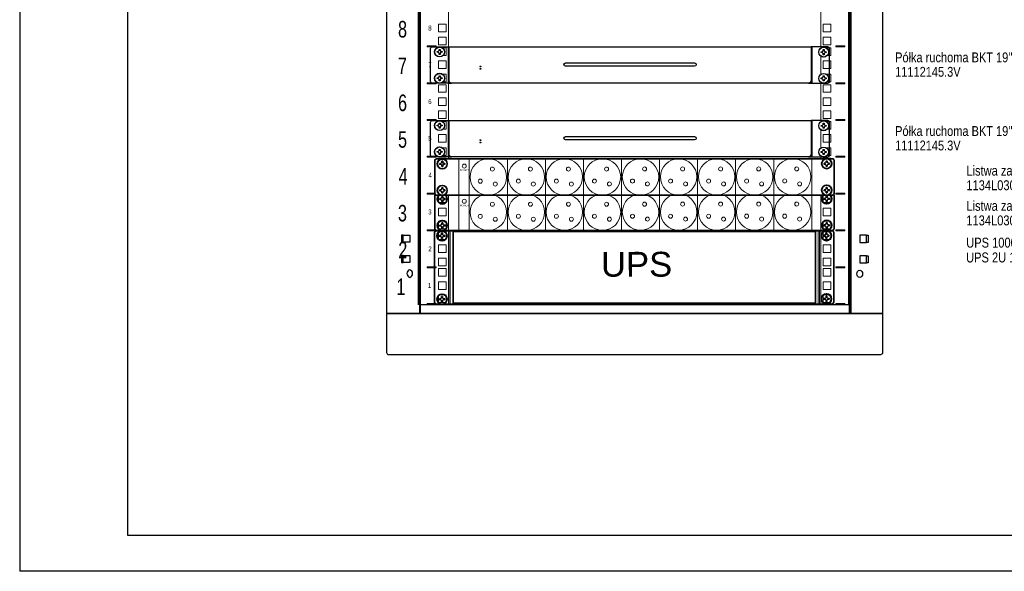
# Model space of a CAD drawing. Header units: millimetres. Extents: x 284 to 42354, y 172 to 67105.
# Tile 1 of 43: x 354 to 14053, y 172 to 7841. Entities that reach past the tile are written whole.
import ezdxf
from ezdxf.enums import TextEntityAlignment as Align

# ---------------------------------------------------------------- set-up
doc = ezdxf.new("R2010")
doc.units = ezdxf.units.MM
for name, color, linetype, lineweight in [('2DE_BKT_pp', 7, 'Continuous', 35), ('2DE_OBJ_BKT-pp', 93, 'Continuous', 25), ('2DE_TXT', 53, 'Continuous', 15), ('CP_DETAL', 33, 'Continuous', 9), ('CP_LINENORM', 251, 'Continuous', 25)]:
    doc.layers.add(name, color=color, linetype=linetype, lineweight=lineweight)
doc.layers.add('2DE_OBJ_TXT', color=53, linetype='Continuous')
doc.layers.add('CP_WIPEOUT', color=7, linetype='Continuous')
doc.styles.add('CP_ATTR', font='ARIAL.TTF')
doc.styles.get("Standard").update_dxf_attribs({"font": 'arial.ttf'})

# ---------------------------------------------------------------- blocks, each defined once
blk = doc.blocks.new('2d_n_bkt_101_zcvpkze')
blk.add_wipeout([(-6.9, 6), (471.7, 6), (473.7, 4), (473.7, -35.9), (471.7, -37.9), (-6.9, -37.9), (-8.9, -36.1), (-8.9, 4)]).dxf.layer = 'CP_WIPEOUT'
for p, q in [((-4.6, -2.6), (-4.6, 2.6)), ((-4.6, -2.6), (-4.6, 2.6)), ((4.6, 2.6), (4.6, -2.6)), ((460.2, -2.6), (460.2, 2.6)), ((469.4, 2.6), (469.4, -2.6)), ((-4.6, -34.6), (-4.6, -29.4)), ((-4.6, -34.6), (-4.6, -29.4)), ((4.6, -29.4), (4.6, -34.6)), ((460.2, -34.6), (460.2, -29.4)), ((469.4, -29.4), (469.4, -34.6))]:
    blk.add_line(p, q)
at = {"lineweight": 0}
for p, q in [((20.1, 6), (20.1, -37.9)), ((20.1, -37.9), (66.1, -37.9))]:
    blk.add_line(p, q, dxfattribs=at)
for points in [[(-6.9, -37.9), (-6.9, -37.9), (-6.9, -37.9), (-6.9, -37.9), (471.7, -37.9), (471.7, -37.9), (471.7, -37.9, 0.41425), (473.7, -35.9), (473.7, -35.9), (473.7, 4, 0.414021), (471.7, 6), (471.7, 6), (-6.9, 6, 0.457803), (-8.9, 4), (-8.9, 4), (-8.9, -36.1, 0.414214), (-6.9, -37.9), (-6.9, -37.9)], [(-6.9, 6), (471.7, 6, -0.414214), (473.7, 4), (473.7, -35.9, -0.414214), (471.7, -37.9), (-6.9, -37.9, -0.399275), (-8.9, -36.1), (-8.9, 4, -0.414214), (-6.9, 6)], [(-6.9, 6), (471.7, 6, -0.414214), (473.7, 4), (473.7, -35.9, -0.414214), (471.7, -37.9), (-6.9, -37.9, -0.399275), (-8.9, -36.1), (-8.9, 4, -0.414214), (-6.9, 6)], [(-2.8, 3.3), (-2.8, 3.3), (2.7, 3.3, -0.401538), (5.7, 0.3), (5.7, 0.3), (5.7, -0.3, -0.401538), (2.7, -3.3), (2.7, -3.3), (-2.8, -3.3, -0.401538), (-5.8, -0.3), (-5.8, -0.3), (-5.8, 0.2, -0.409645), (-2.8, 3.3), (-2.8, 3.3)], [(462.1, 3.3), (462.1, 3.3), (467.6, 3.3, -0.401538), (470.6, 0.3), (470.6, 0.3), (470.6, -0.3, -0.401538), (467.6, -3.3), (467.6, -3.3), (462.1, -3.3, -0.401538), (459.1, -0.3), (459.1, -0.3), (459.1, 0.2, -0.409645), (462.1, 3.3), (462.1, 3.3)], [(-2.8, -28.7), (-2.8, -28.7), (2.7, -28.7, -0.401538), (5.7, -31.7), (5.7, -31.7), (5.7, -32.3, -0.401538), (2.7, -35.3), (2.7, -35.3), (-2.8, -35.3, -0.401538), (-5.8, -32.3), (-5.8, -32.3), (-5.8, -31.8, -0.409645), (-2.8, -28.7), (-2.8, -28.7)], [(462.1, -28.7), (462.1, -28.7), (467.6, -28.7, -0.401538), (470.6, -31.7), (470.6, -31.7), (470.6, -32.3, -0.401538), (467.6, -35.3), (467.6, -35.3), (462.1, -35.3, -0.401538), (459.1, -32.3), (459.1, -32.3), (459.1, -31.8, -0.409645), (462.1, -28.7), (462.1, -28.7)]]:
    blk.add_lwpolyline(points, format="xyb")
for points in [[(32.7, -37.9), (78.7, -37.9), (78.7, 6), (32.7, 6)], [(78.7, -37.9), (124.7, -37.9), (124.7, 6), (78.7, 6)], [(124.7, -37.9), (170.7, -37.9), (170.7, 6), (124.7, 6)], [(170.7, -37.9), (216.7, -37.9), (216.7, 6), (170.7, 6)], [(216.7, -37.9), (262.7, -37.9), (262.7, 6), (216.7, 6)], [(262.7, -37.9), (308.7, -37.9), (308.7, 6), (262.7, 6)], [(308.7, -37.9), (354.7, -37.9), (354.7, 6), (308.7, 6)], [(354.7, -37.9), (400.7, -37.9), (400.7, 6), (354.7, 6)], [(400.7, -37.9), (446.7, -37.9), (446.7, 6), (400.7, 6)]]:
    blk.add_lwpolyline(points, close=True, dxfattribs=at)
for centre, radius in [((55.7, -15.9), 22), ((101.7, -15.9), 22), ((147.7, -15.9), 22), ((193.7, -15.9), 22), ((239.7, -15.9), 22), ((285.7, -15.9), 22), ((331.7, -15.9), 22), ((377.7, -15.9), 22), ((423.7, -15.9), 22), ((26.6, -2.7), 2.42), ((60.6, -6.3), 2.42), ((106.6, -6.3), 2.42), ((152.6, -6.3), 2.42), ((198.6, -6.3), 2.42), ((244.6, -6.3), 2.42), ((290.6, -6.3), 2.42), ((336.6, -6.3), 2.42), ((382.6, -6.3), 2.42), ((428.6, -6.3), 2.42), ((46, -20.9), 2.42), ((64.1, -24.4), 2.42), ((92, -20.9), 2.42), ((110.1, -24.4), 2.42), ((138, -20.9), 2.42), ((156.1, -24.4), 2.42), ((184, -20.9), 2.42), ((202.1, -24.4), 2.42), ((230, -20.9), 2.42), ((248.1, -24.4), 2.42), ((276, -20.9), 2.42), ((294.1, -24.4), 2.42), ((322, -20.9), 2.42), ((340.1, -24.4), 2.42), ((368, -20.9), 2.42), ((386.1, -24.4), 2.42), ((414, -20.9), 2.42), ((432.1, -24.4), 2.42)]:
    blk.add_circle(centre, radius, dxfattribs=at)
blk.add_text('POWER', height=2, dxfattribs=at).set_placement((21.4, -8.7))
at = {"linetype": 'ByBlock', "style": 'CP_ATTR', "flags": 1}
for tag in ['ARTICLE', 'PRODUCT-TYPE', 'PRODUCER', 'CHARACTER', 'OTHER']:
    blk.add_attdef(tag, text='', height=0.00005, dxfattribs=at).set_placement((0, 0), align=Align.MIDDLE_LEFT)
for points in [[(0, 5.9), (-1.5, 5.7), (-3, 5.2), (-4.2, 4.2), (-5.2, 3), (-5.7, 1.5), (-6, 0), (-5.7, -1.5), (-5.2, -3), (-4.2, -4.2), (-3, -5.2), (-1.5, -5.7), (0, -6), (1.5, -5.7), (3, -5.2), (4.2, -4.2), (5.2, -3), (5.7, -1.5), (5.9, 0), (5.7, 1.5), (5.2, 3), (4.2, 4.2), (3, 5.2), (1.5, 5.7)], [(464.8, 5.9), (463.3, 5.7), (461.8, 5.2), (460.6, 4.2), (459.6, 3), (459.1, 1.5), (458.8, 0), (459.1, -1.5), (459.6, -3), (460.6, -4.2), (461.8, -5.2), (463.3, -5.7), (464.8, -6), (466.3, -5.7), (467.8, -5.2), (469, -4.2), (470, -3), (470.5, -1.5), (470.7, 0), (470.5, 1.5), (470, 3), (469, 4.2), (467.8, 5.2), (466.3, 5.7)], [(0, -26), (-1.5, -26.3), (-3, -26.8), (-4.2, -27.8), (-5.2, -29), (-5.7, -30.5), (-6, -32), (-5.7, -33.5), (-5.2, -35), (-4.2, -36.2), (-3, -37.2), (-1.5, -37.7), (0, -37.9), (1.5, -37.7), (3, -37.2), (4.2, -36.2), (5.2, -35), (5.7, -33.5), (5.9, -32), (5.7, -30.5), (5.2, -29), (4.2, -27.8), (3, -26.8), (1.5, -26.3)], [(464.8, -26), (463.3, -26.3), (461.8, -26.8), (460.6, -27.8), (459.6, -29), (459.1, -30.5), (458.8, -32), (459.1, -33.5), (459.6, -35), (460.6, -36.2), (461.8, -37.2), (463.3, -37.7), (464.8, -37.9), (466.3, -37.7), (467.8, -37.2), (469, -36.2), (470, -35), (470.5, -33.5), (470.7, -32), (470.5, -30.5), (470, -29), (469, -27.8), (467.8, -26.8), (466.3, -26.3)]]:
    blk.add_wipeout(points).dxf.layer = 'CP_WIPEOUT'
for points in [[(-3.1, 0.5), (-1.7, 0.5), (-0.5, 1.7), (-0.5, 3.1), (0.5, 3.1), (0.5, 1.7), (1.7, 0.5), (3.1, 0.5), (3.1, -0.5), (1.7, -0.5), (0.5, -1.7), (0.5, -3.1), (-0.5, -3.1), (-0.5, -1.7), (-1.7, -0.5), (-3.1, -0.5), (-3.1, 0.5)], [(461.7, 0.5), (463.1, 0.5), (464.3, 1.7), (464.3, 3.1), (465.3, 3.1), (465.3, 1.7), (466.5, 0.5), (467.9, 0.5), (467.9, -0.5), (466.5, -0.5), (465.3, -1.7), (465.3, -3.1), (464.3, -3.1), (464.3, -1.7), (463.1, -0.5), (461.7, -0.5), (461.7, 0.5)], [(-3.1, -31.5), (-1.7, -31.5), (-0.5, -30.3), (-0.5, -28.9), (0.5, -28.9), (0.5, -30.3), (1.7, -31.5), (3.1, -31.5), (3.1, -32.5), (1.7, -32.5), (0.5, -33.7), (0.5, -35.1), (-0.5, -35.1), (-0.5, -33.7), (-1.7, -32.5), (-3.1, -32.5), (-3.1, -31.5)], [(461.7, -31.5), (463.1, -31.5), (464.3, -30.3), (464.3, -28.9), (465.3, -28.9), (465.3, -30.3), (466.5, -31.5), (467.9, -31.5), (467.9, -32.5), (466.5, -32.5), (465.3, -33.7), (465.3, -35.1), (464.3, -35.1), (464.3, -33.7), (463.1, -32.5), (461.7, -32.5), (461.7, -31.5)]]:
    blk.add_lwpolyline(points)
for centre, radius in [((0, 0), 6.1), ((0, 0), 5.95), ((464.8, 0), 6.1), ((464.8, 0), 5.95), ((0, -32), 6.1), ((0, -32), 5.95), ((464.8, -32), 6.1), ((464.8, -32), 5.95)]:
    blk.add_circle(centre, radius)
blk = doc.blocks.new('2d_n_bkt_211_ze9cjs9')
blk.add_wipeout([(-8.9, 4), (-8.9, -80.5), (-6.9, -82.4), (471.7, -82.4), (473.7, -80.4), (473.7, 4), (471.7, 6), (-6.9, 6)]).dxf.layer = 'CP_WIPEOUT'
for p, q in [((-4.6, -2.6), (-4.6, 2.6)), ((4.6, 2.6), (4.6, -2.6)), ((460.2, -2.6), (460.2, 2.6)), ((469.4, 2.6), (469.4, -2.6)), ((-4.6, -79.1), (-4.6, -73.8)), ((4.6, -73.8), (4.6, -79.1)), ((460.2, -79.1), (460.2, -73.8)), ((469.4, -73.8), (469.4, -79.1))]:
    blk.add_line(p, q)
at = {"lineweight": 0}
for p, q in [((8.4, 6), (8.4, -82.4)), ((9.9, 6), (8.4, 6)), ((454.9, 6), (456.4, 6)), ((456.4, 6), (456.4, -82.4))]:
    blk.add_line(p, q, dxfattribs=at)
for points in [[(-6.9, -82.4), (-6.9, -82.4), (-6.9, -82.4), (-6.9, -82.4), (471.7, -82.4), (471.7, -82.4), (471.7, -82.4, 0.365903), (473.7, -80.4), (473.7, -80.4), (473.7, 4, 0.414021), (471.7, 6), (471.7, 6), (-6.9, 6, 0.457803), (-8.9, 4), (-8.9, 4), (-8.9, -80.5, 0.383758), (-6.9, -82.4), (-6.9, -82.4)], [(-2.8, 3.3), (-2.8, 3.3), (2.7, 3.3, -0.401538), (5.7, 0.3), (5.7, 0.3), (5.7, -0.3, -0.401538), (2.7, -3.3), (2.7, -3.3), (-2.8, -3.3, -0.401538), (-5.8, -0.3), (-5.8, -0.3), (-5.8, 0.2, -0.409645), (-2.8, 3.3), (-2.8, 3.3)], [(462.1, 3.3), (462.1, 3.3), (467.6, 3.3, -0.401538), (470.6, 0.3), (470.6, 0.3), (470.6, -0.3, -0.401538), (467.6, -3.3), (467.6, -3.3), (462.1, -3.3, -0.401538), (459.1, -0.3), (459.1, -0.3), (459.1, 0.2, -0.409645), (462.1, 3.3), (462.1, 3.3)], [(-2.8, -73.1), (-2.8, -73.1), (2.7, -73.1, -0.401538), (5.7, -76.1), (5.7, -76.1), (5.7, -76.7, -0.401538), (2.7, -79.7), (2.7, -79.7), (-2.8, -79.7, -0.401538), (-5.8, -76.7), (-5.8, -76.7), (-5.8, -76.2, -0.409645), (-2.8, -73.1), (-2.8, -73.1)], [(462.1, -73.1), (462.1, -73.1), (467.6, -73.1, -0.401538), (470.6, -76.1), (470.6, -76.1), (470.6, -76.7, -0.401538), (467.6, -79.7), (467.6, -79.7), (462.1, -79.7, -0.401538), (459.1, -76.7), (459.1, -76.7), (459.1, -76.2, -0.409645), (462.1, -73.1), (462.1, -73.1)]]:
    blk.add_lwpolyline(points, format="xyb")
blk.add_lwpolyline([(9.9, 6), (454.9, 6), (454.9, -82.4), (9.9, -82.4)], close=True, dxfattribs=at)
blk.add_lwpolyline([(13.5, 5.1), (451.5, 5.1), (451.5, -81.4), (13.5, -81.4), (13.5, 5.1)])
blk.add_text('UPS', height=30).set_placement((192.2, -49.4))
at = {"linetype": 'ByBlock', "style": 'CP_ATTR', "flags": 1}
for tag in ['ARTICLE', 'PRODUCT-TYPE', 'PRODUCER', 'CHARACTER', 'OTHER']:
    blk.add_attdef(tag, text='', height=0.00005, dxfattribs=at).set_placement((0, 0), align=Align.MIDDLE_LEFT)
for points in [[(0, 5.9), (-1.5, 5.7), (-3, 5.2), (-4.2, 4.2), (-5.2, 3), (-5.7, 1.5), (-6, 0), (-5.7, -1.5), (-5.2, -3), (-4.2, -4.2), (-3, -5.2), (-1.5, -5.7), (0, -6), (1.5, -5.7), (3, -5.2), (4.2, -4.2), (5.2, -3), (5.7, -1.5), (5.9, 0), (5.7, 1.5), (5.2, 3), (4.2, 4.2), (3, 5.2), (1.5, 5.7)], [(464.8, 5.9), (463.3, 5.7), (461.8, 5.2), (460.6, 4.2), (459.6, 3), (459.1, 1.5), (458.8, 0), (459.1, -1.5), (459.6, -3), (460.6, -4.2), (461.8, -5.2), (463.3, -5.7), (464.8, -6), (466.3, -5.7), (467.8, -5.2), (469, -4.2), (470, -3), (470.5, -1.5), (470.7, 0), (470.5, 1.5), (470, 3), (469, 4.2), (467.8, 5.2), (466.3, 5.7)], [(0, -70.4), (-1.5, -70.6), (-3, -71.2), (-4.2, -72.2), (-5.2, -73.4), (-5.7, -74.8), (-6, -76.4), (-5.7, -77.9), (-5.2, -79.3), (-4.2, -80.6), (-3, -81.5), (-1.5, -82.1), (0, -82.3), (1.5, -82.1), (3, -81.5), (4.2, -80.6), (5.2, -79.3), (5.7, -77.9), (5.9, -76.4), (5.7, -74.8), (5.2, -73.4), (4.2, -72.2), (3, -71.2), (1.5, -70.6)], [(464.8, -70.4), (463.3, -70.6), (461.8, -71.2), (460.6, -72.2), (459.6, -73.4), (459.1, -74.8), (458.8, -76.4), (459.1, -77.9), (459.6, -79.3), (460.6, -80.6), (461.8, -81.5), (463.3, -82.1), (464.8, -82.3), (466.3, -82.1), (467.8, -81.5), (469, -80.6), (470, -79.3), (470.5, -77.9), (470.7, -76.4), (470.5, -74.8), (470, -73.4), (469, -72.2), (467.8, -71.2), (466.3, -70.6)]]:
    blk.add_wipeout(points).dxf.layer = 'CP_WIPEOUT'
for points in [[(-3.1, 0.5), (-1.7, 0.5), (-0.5, 1.7), (-0.5, 3.1), (0.5, 3.1), (0.5, 1.7), (1.7, 0.5), (3.1, 0.5), (3.1, -0.5), (1.7, -0.5), (0.5, -1.7), (0.5, -3.1), (-0.5, -3.1), (-0.5, -1.7), (-1.7, -0.5), (-3.1, -0.5), (-3.1, 0.5)], [(461.7, 0.5), (463.1, 0.5), (464.3, 1.7), (464.3, 3.1), (465.3, 3.1), (465.3, 1.7), (466.5, 0.5), (467.9, 0.5), (467.9, -0.5), (466.5, -0.5), (465.3, -1.7), (465.3, -3.1), (464.3, -3.1), (464.3, -1.7), (463.1, -0.5), (461.7, -0.5), (461.7, 0.5)], [(-3.1, -75.9), (-1.7, -75.9), (-0.5, -74.7), (-0.5, -73.3), (0.5, -73.3), (0.5, -74.7), (1.7, -75.9), (3.1, -75.9), (3.1, -76.9), (1.7, -76.9), (0.5, -78.1), (0.5, -79.5), (-0.5, -79.5), (-0.5, -78.1), (-1.7, -76.9), (-3.1, -76.9), (-3.1, -75.9)], [(461.7, -75.9), (463.1, -75.9), (464.3, -74.7), (464.3, -73.3), (465.3, -73.3), (465.3, -74.7), (466.5, -75.9), (467.9, -75.9), (467.9, -76.9), (466.5, -76.9), (465.3, -78.1), (465.3, -79.5), (464.3, -79.5), (464.3, -78.1), (463.1, -76.9), (461.7, -76.9), (461.7, -75.9)]]:
    blk.add_lwpolyline(points)
for centre, radius in [((0, 0), 6.1), ((0, 0), 5.95), ((464.8, 0), 6.1), ((464.8, 0), 5.95), ((0, -76.4), 6.1), ((0, -76.4), 5.95), ((464.8, -76.4), 6.1), ((464.8, -76.4), 5.95)]:
    blk.add_circle(centre, radius)
blk = doc.blocks.new('2d_bkt_switchward_1_08_52m2dvd')
for points in [[(0, 1940.5), (0, 49.5), (40, 49.5), (40, 1940.5), (0, 1940.5)], [(560, 1940.5), (560, 49.5), (600, 49.5), (600, 1940.5), (560, 1940.5)], [(38.5, 60), (38.5, 1931.5), (38.5, 1931.5)], [(41, 60), (41, 1930), (41, 1930)], [(559, 60), (559, 1930), (559, 1930)], [(561.5, 49.6), (561.5, 1931.5), (561.5, 1931.5)], [(20, 144.3), (28, 144.3), (28, 135.8), (20, 135.8), (20, 144.3), (18, 144.3), (18, 135.8), (20, 135.8)], [(580, 144), (572, 144), (572, 135.5), (580, 135.5), (580, 144), (582, 144), (582, 135.5), (580, 135.5)], [(20, 119.5), (28, 119.5), (28, 111), (20, 111), (20, 119.5), (18, 119.5), (18, 111), (20, 111)], [(580, 119.3), (572, 119.3), (572, 110.8), (580, 110.8), (580, 119.3), (582, 119.3), (582, 110.8), (580, 110.8)], [(40.5, 60), (40.5, 49.5), (559.5, 49.5), (559.5, 49.5), (559.5, 60), (40.5, 60)]]:
    blk.add_lwpolyline(points)
for points in [[(28, 102.3, 0.372283), (24.6, 97.8, 0.35272), (28, 93.2, 0.357188), (31.4, 97.8, 0.354082), (28, 102.3, -23.748594)], [(572, 102, -0.372283), (575.4, 97.5, -0.35272), (572, 92.9, -0.357188), (568.6, 97.5, -0.354082), (572, 102, 23.748594)], [(40.5, 49.5), (0, 49.5), (0, 2.5, 0.47756), (2.5, 0), (597.5, 0, 0.386385), (600, 2.5), (600, 49.5), (40.5, 49.5)]]:
    blk.add_lwpolyline(points, format="xyb")
at = {"layer": 'CP_DETAL'}
for points in [[(75, 60), (75, 1930), (75, 1930)], [(525, 60), (525, 1930), (525, 1930)], [(62.9, 389.8), (72.1, 389.8), (72.1, 399), (62.9, 399), (62.9, 389.8)], [(527.9, 389.8), (537.1, 389.8), (537.1, 399), (527.9, 399), (527.9, 389.8)], [(62.9, 374), (72.1, 374), (72.1, 383.2), (62.9, 383.2), (62.9, 374)], [(527.9, 374), (537.1, 374), (537.1, 383.2), (527.9, 383.2), (527.9, 374)], [(49, 372.8), (60, 372.8), (60, 371.6), (49, 371.6), (49, 372.8)], [(62.9, 361.3), (72.1, 361.3), (72.1, 370.5), (62.9, 370.5), (62.9, 361.3)], [(527.9, 361.3), (537.1, 361.3), (537.1, 370.5), (527.9, 370.5), (527.9, 361.3)], [(543.1, 372.8), (554.1, 372.8), (554.1, 371.6), (543.1, 371.6), (543.1, 372.8)], [(62.9, 345.4), (72.1, 345.4), (72.1, 354.6), (62.9, 354.6), (62.9, 345.4)], [(527.9, 345.4), (537.1, 345.4), (537.1, 354.6), (527.9, 354.6), (527.9, 345.4)], [(62.9, 329.5), (72.1, 329.5), (72.1, 338.7), (62.9, 338.7), (62.9, 329.5)], [(527.9, 329.5), (537.1, 329.5), (537.1, 338.7), (527.9, 338.7), (527.9, 329.5)], [(49, 328.4), (60, 328.4), (60, 327.2), (49, 327.2), (49, 328.4)], [(62.9, 316.8), (72.1, 316.8), (72.1, 326), (62.9, 326), (62.9, 316.8)], [(527.9, 316.8), (537.1, 316.8), (537.1, 326), (527.9, 326), (527.9, 316.8)], [(543.1, 328.4), (554.1, 328.4), (554.1, 327.2), (543.1, 327.2), (543.1, 328.4)], [(62.9, 300.9), (72.1, 300.9), (72.1, 310.1), (62.9, 310.1), (62.9, 300.9)], [(527.9, 300.9), (537.1, 300.9), (537.1, 310.1), (527.9, 310.1), (527.9, 300.9)], [(62.9, 285.1), (72.1, 285.1), (72.1, 294.3), (62.9, 294.3), (62.9, 285.1)], [(527.9, 285.1), (537.1, 285.1), (537.1, 294.3), (527.9, 294.3), (527.9, 285.1)], [(49, 283.9), (60, 283.9), (60, 282.7), (49, 282.7), (49, 283.9)], [(62.9, 272.4), (72.1, 272.4), (72.1, 281.6), (62.9, 281.6), (62.9, 272.4)], [(527.9, 272.4), (537.1, 272.4), (537.1, 281.6), (527.9, 281.6), (527.9, 272.4)], [(543.1, 283.9), (554.1, 283.9), (554.1, 282.7), (543.1, 282.7), (543.1, 283.9)], [(62.9, 256.5), (72.1, 256.5), (72.1, 265.7), (62.9, 265.7), (62.9, 256.5)], [(527.9, 256.5), (537.1, 256.5), (537.1, 265.7), (527.9, 265.7), (527.9, 256.5)], [(49, 239.5), (60, 239.5), (60, 238.3), (49, 238.3), (49, 239.5)], [(62.9, 240.6), (72.1, 240.6), (72.1, 249.8), (62.9, 249.8), (62.9, 240.6)], [(527.9, 240.6), (537.1, 240.6), (537.1, 249.8), (527.9, 249.8), (527.9, 240.6)], [(543.1, 239.5), (554.1, 239.5), (554.1, 238.3), (543.1, 238.3), (543.1, 239.5)], [(62.9, 227.9), (72.1, 227.9), (72.1, 237.1), (62.9, 237.1), (62.9, 227.9)], [(527.9, 227.9), (537.1, 227.9), (537.1, 237.1), (527.9, 237.1), (527.9, 227.9)], [(62.9, 212), (72.1, 212), (72.1, 221.2), (62.9, 221.2), (62.9, 212)], [(527.9, 212), (537.1, 212), (537.1, 221.2), (527.9, 221.2), (527.9, 212)], [(62.9, 196.2), (72.1, 196.2), (72.1, 205.4), (62.9, 205.4), (62.9, 196.2)], [(527.9, 196.2), (537.1, 196.2), (537.1, 205.4), (527.9, 205.4), (527.9, 196.2)], [(49, 195), (60, 195), (60, 193.8), (49, 193.8), (49, 195)], [(62.9, 183.5), (72.1, 183.5), (72.1, 192.7), (62.9, 192.7), (62.9, 183.5)], [(527.9, 183.5), (537.1, 183.5), (537.1, 192.7), (527.9, 192.7), (527.9, 183.5)], [(543.1, 195), (554.1, 195), (554.1, 193.8), (543.1, 193.8), (543.1, 195)], [(62.9, 167.6), (72.1, 167.6), (72.1, 176.8), (62.9, 176.8), (62.9, 167.6)], [(527.9, 167.6), (537.1, 167.6), (537.1, 176.8), (527.9, 176.8), (527.9, 167.6)], [(62.9, 151.7), (72.1, 151.7), (72.1, 160.9), (62.9, 160.9), (62.9, 151.7)], [(527.9, 151.7), (537.1, 151.7), (537.1, 160.9), (527.9, 160.9), (527.9, 151.7)], [(49, 150.6), (60, 150.6), (60, 149.4), (49, 149.4), (49, 150.6)], [(62.9, 139), (72.1, 139), (72.1, 148.2), (62.9, 148.2), (62.9, 139)], [(527.9, 139), (537.1, 139), (537.1, 148.2), (527.9, 148.2), (527.9, 139)], [(543.1, 150.6), (554.1, 150.6), (554.1, 149.4), (543.1, 149.4), (543.1, 150.6)], [(62.9, 123.1), (72.1, 123.1), (72.1, 132.3), (62.9, 132.3), (62.9, 123.1)], [(527.9, 123.1), (537.1, 123.1), (537.1, 132.3), (527.9, 132.3), (527.9, 123.1)], [(62.9, 107.3), (72.1, 107.3), (72.1, 116.4), (62.9, 116.4), (62.9, 107.3)], [(527.9, 107.3), (537.1, 107.3), (537.1, 116.4), (527.9, 116.4), (527.9, 107.3)], [(49, 106.1), (60, 106.1), (60, 104.9), (49, 104.9), (49, 106.1)], [(62.9, 94.6), (72.1, 94.6), (72.1, 103.8), (62.9, 103.8), (62.9, 94.6)], [(527.9, 94.6), (537.1, 94.6), (537.1, 103.8), (527.9, 103.8), (527.9, 94.6)], [(543.1, 106.1), (554.1, 106.1), (554.1, 104.9), (543.1, 104.9), (543.1, 106.1)], [(62.9, 78.7), (72.1, 78.7), (72.1, 87.9), (62.9, 87.9), (62.9, 78.7)], [(527.9, 78.7), (537.1, 78.7), (537.1, 87.9), (527.9, 87.9), (527.9, 78.7)], [(62.9, 62.8), (72.1, 62.8), (72.1, 72), (62.9, 72), (62.9, 62.8)], [(527.9, 62.8), (537.1, 62.8), (537.1, 72), (527.9, 72), (527.9, 62.8)], [(49, 61.7), (60, 61.7), (60, 60.5), (49, 60.5), (49, 61.7)], [(543.1, 61.7), (554.1, 61.7), (554.1, 60.5), (543.1, 60.5), (543.1, 61.7)]]:
    blk.add_lwpolyline(points, dxfattribs=at)
at = {"style": 'CP_ATTR', "flags": 9}
for tag in ['ARTICLE', 'PRODUCT-TYPE', 'PRODUCER', 'CHARACTER', 'OTHER']:
    blk.add_attdef(tag, text='', height=0.00005, dxfattribs=at).set_placement((67.4, 67.7), align=Align.MIDDLE_LEFT)
at = {"layer": '2DE_OBJ_TXT', "width": 0.7}
for s, p in [('8', (13.8, 383)), ('7', (13.6, 338.7)), ('6', (13.8, 294.1)), ('5', (13.8, 249.8)), ('4', (14.5, 205.3)), ('3', (13.7, 160.8)), ('2', (14.1, 116.3)), ('1', (11.8, 71.9))]:
    blk.add_text(s, height=20, dxfattribs=at).set_placement(p)
at = {"layer": '2DE_TXT', "width": 0.7}
for s, p in [('8', (50.3, 391.4)), ('7', (50.3, 347)), ('6', (50.3, 302.5)), ('5', (50.3, 258.1)), ('4', (50.6, 213.6)), ('3', (50.3, 169.2)), ('2', (50.4, 124.7)), ('1', (49.8, 80.3))]:
    blk.add_text(s, height=6, dxfattribs=at).set_placement(p)
at = {"layer": '2DE_TXT', "style": 'CP_ATTR', "width": 0.8}
for tag, p in [('NAME', (-3.4, 2020.5)), ('ORDER-NO', (-3.4, 2002.9))]:
    blk.add_attdef(tag, text='', height=10, dxfattribs=at).set_placement(p, align=Align.MIDDLE_LEFT)
blk = doc.blocks.new('2D_BKT_switchgear_102')
at = {"lineweight": 0, "style": 'CP_ATTR'}
for tag in ['ORDER-NO', 'NAME']:
    blk.add_attdef(tag, text='', height=0.00005, dxfattribs=at).set_placement((-0.1, 0), align=Align.MIDDLE_LEFT)
at = {"linetype": 'ByBlock', "style": 'CP_ATTR', "flags": 9}
for tag in ['ARTICLE', 'PRODUCT-TYPE', 'PRODUCER', 'CHARACTER', 'OTHER']:
    blk.add_attdef(tag, text='', height=0.00005, dxfattribs=at).set_placement((-0.1, 0), align=Align.MIDDLE_LEFT)
blk.add_wipeout([(0, 6), (-1.5, 5.7), (-3, 5.2), (-4.2, 4.2), (-5.2, 3), (-5.7, 1.5), (-6, 0), (-5.7, -1.5), (-5.2, -3), (-4.2, -4.2), (-3, -5.2), (-1.5, -5.7), (0, -6), (1.5, -5.7), (3, -5.2), (4.2, -4.2), (5.2, -3), (5.7, -1.5), (6, 0), (5.7, 1.5), (5.2, 3), (4.2, 4.2), (3, 5.2), (1.5, 5.7)]).dxf.layer = 'CP_WIPEOUT'
blk.add_lwpolyline([(-3.1, 0.5), (-1.7, 0.5), (-0.5, 1.7), (-0.5, 3.1), (0.5, 3.1), (0.5, 1.7), (1.7, 0.5), (3.1, 0.5), (3.1, -0.5), (1.7, -0.5), (0.5, -1.7), (0.5, -3.1), (-0.5, -3.1), (-0.5, -1.7), (-1.7, -0.5), (-3.1, -0.5), (-3.1, 0.5)])
for radius in [6.1, 5.95]:
    blk.add_circle((0, 0), radius)
for tag in ['NAME', 'NUMBER', 'GROUP', 'ARTICLE', 'PRODUCT-TYPE', 'ORDER-NO', 'PRODUCER', 'VOLTAGE', 'POWER', 'CHARACTER', 'OTHER', 'DIMS', 'MATERIAL', 'IP', 'WEIGHT']:
    blk.add_attdef(tag, text='', height=0.00005, dxfattribs=at).set_placement((-0.1, 0), align=Align.MIDDLE_LEFT)
blk = doc.blocks.new('2d_bkt_switchgear_500_zn9dun3')
for points in [[(-8.9, 6), (10.6, 6), (10.6, -38), (-8.9, -38, -0.414214), (-10.9, -36), (-10.9, 4, -0.414214), (-8.9, 6, -0.414214)], [(10.6, 6), (453.6, 6), (452.6, 6), (452.6, -35, -0.414214), (449.6, -38), (453.6, -38), (10.6, -38), (14.6, -38, -0.447487), (11.6, -35), (11.6, 6)], [(473.1, 6), (453.6, 6), (453.6, -38), (473.1, -38, 0.414214), (475.1, -36), (475.1, 4, 0.414214), (473.1, 6, 0.414214)], [(153.5, -13.5), (310.7, -13.5, -1), (310.7, -17.5), (153.5, -17.5, -1), (153.5, -13.5, -1)]]:
    blk.add_lwpolyline(points, format="xyb")
for points in [[(10.6, -36.5), (12, -36.5)], [(453.6, -36.5), (452.2, -36.5)]]:
    blk.add_lwpolyline(points)
at = {"linetype": 'ByBlock', "style": 'CP_ATTR', "flags": 9}
for tag in ['OTHER', 'CHARACTER', 'PRODUCER', 'PRODUCT-TYPE', 'ARTICLE']:
    blk.add_attdef(tag, text='', height=0.00005, dxfattribs=at).set_placement((-0.5, 0), align=Align.MIDDLE_LEFT)
at = {"layer": '2DE_TXT', "lineweight": -2, "style": 'CP_ATTR', "width": 0.8}
for tag, p in [('NAME', (603.3, -6.6)), ('ORDER-NO', (603.3, -24.2))]:
    blk.add_attdef(tag, text='', height=10, dxfattribs=at).set_placement(p, align=Align.MIDDLE_LEFT)

msp = doc.modelspace()

# ---------------------------------------------------------------- linework, layer by layer
at = {"layer": 'CP_LINENORM', "linetype": 'Continuous'}
for p in [(354, 29872, 13), (42354, 172, 13)]:
    msp.add_line(p, (354, 172, 13), dxfattribs=at)
at = {"layer": 'CP_LINENORM', "elevation": 13}
msp.add_lwpolyline([(1854, 672), (41854, 672), (41854, 29372), (1854, 29372)], close=True, dxfattribs=at)

# ---------------------------------------------------------------- next in the draw order: block references
at = {"layer": '2DE_BKT_pp'}
ref = msp.add_blockref('2d_n_bkt_101_zcvpkze', (6233, 5347, 41414), dxfattribs=dict(at, xscale=11.507604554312, yscale=11.507604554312, zscale=11.507604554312, rotation=0.03580825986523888))
ref.add_attrib('ORDER-NO', '1134L030.09-1', dxfattribs={"layer": '2DE_TXT', "lineweight": 0, "height": 138.09, "rotation": 0.0358, "style": 'CP_ATTR', "width": 0.8}).set_placement((13525, 5050, 41414), align=Align.MIDDLE_LEFT)
ref.add_attrib('NAME', "Listwa zas. BKT DRAKOM 19''9xNFC61(bolec), wtyk DIN49441(uniw.), kontr.", dxfattribs={"layer": '2DE_TXT', "lineweight": 0, "height": 138.09, "rotation": 0.0358, "style": 'CP_ATTR', "width": 0.8}).set_placement((13525, 5253, 41414), align=Align.MIDDLE_LEFT)

# ---------------------------------------------------------------- next in the draw order: block references
ref = msp.add_blockref('2d_n_bkt_211_ze9cjs9', (6229, 4835, 41414), dxfattribs=dict(at, xscale=11.507604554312, yscale=11.507604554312, zscale=11.507604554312, rotation=0.03580825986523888))
ref.add_attrib('ORDER-NO', 'UPS 2U 1000VA', dxfattribs={"layer": '2DE_TXT', "lineweight": 0, "height": 138.09, "rotation": 0.0358, "style": 'CP_ATTR', "width": 0.8}).set_placement((13521, 4535, 41414), align=Align.MIDDLE_LEFT)
ref.add_attrib('NAME', 'UPS 1000VA 2U', dxfattribs={"layer": '2DE_TXT', "lineweight": 0, "height": 138.09, "rotation": 0.0358, "style": 'CP_ATTR', "width": 0.8}).set_placement((13523, 4741, 41414), align=Align.MIDDLE_LEFT)

# ---------------------------------------------------------------- next in the draw order: block references
at = {"layer": '2DE_OBJ_BKT-pp', "xscale": 11.50760455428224, "yscale": 11.50760455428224, "zscale": 11.50760455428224}
msp.add_blockref('2d_bkt_switchward_1_08_52m2dvd', (5459, 3186, 41414), dxfattribs=at)

# ---------------------------------------------------------------- next in the draw order: block references
at = {"layer": '2DE_OBJ_BKT-pp', "xscale": 11.41779744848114, "yscale": 11.41779744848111, "zscale": 11.41779744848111, "rotation": 359.9997665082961}
for p in [(6196, 7393, 46303), (6196, 7027, 46303), (6196, 6369, 46303), (6196, 6003, 46303)]:
    msp.add_blockref('2D_BKT_switchgear_102', p, dxfattribs=at)
at = {"layer": '2DE_OBJ_BKT-pp'}
for p in [(6764, 7158, 13), (6764, 6134, 13)]:
    msp.add_blockref('2D_BKT_switchgear_102', p, dxfattribs=at)

# ---------------------------------------------------------------- next in the draw order: block references
for p in [(6764, 7190, 13), (6764, 6166, 13)]:
    msp.add_blockref('2D_BKT_switchgear_102', p, dxfattribs=at)

# ---------------------------------------------------------------- next in the draw order: block references
ref = msp.add_blockref('2d_bkt_switchgear_500_zn9dun3', (6196, 7393, 46303), dxfattribs=dict(at, xscale=11.41779744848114, yscale=11.41779744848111, zscale=11.41779744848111, rotation=359.9997665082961))
ref.add_attrib('NAME', "Półka ruchoma BKT 19'',1U, o gł. 450mm, moc.w czterech pkt RAL 9005 czarny", dxfattribs={"layer": '2DE_TXT', "height": 137.01, "rotation": 359.9998, "style": 'CP_ATTR', "width": 0.8}).set_placement((12534, 7317, 46303), align=Align.MIDDLE_LEFT)
ref.add_attrib('ORDER-NO', '11112145.3V', dxfattribs={"layer": '2DE_TXT', "height": 137.01, "rotation": 359.9998, "style": 'CP_ATTR', "width": 0.8}).set_placement((12534, 7116, 46303), align=Align.MIDDLE_LEFT)
ref = msp.add_blockref('2d_bkt_switchgear_500_zn9dun3', (6196, 6369, 46303), dxfattribs=dict(at, xscale=11.41779744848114, yscale=11.41779744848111, zscale=11.41779744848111, rotation=359.9997665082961))
ref.add_attrib('NAME', "Półka ruchoma BKT 19'',1U, o gł. 450mm, moc.w czterech pkt RAL 9005 czarny", dxfattribs={"layer": '2DE_TXT', "height": 137.01, "rotation": 359.9998, "style": 'CP_ATTR', "width": 0.8}).set_placement((12534, 6293, 46303), align=Align.MIDDLE_LEFT)
ref.add_attrib('ORDER-NO', '11112145.3V', dxfattribs={"layer": '2DE_TXT', "height": 137.01, "rotation": 359.9998, "style": 'CP_ATTR', "width": 0.8}).set_placement((12534, 6092, 46303), align=Align.MIDDLE_LEFT)

# ---------------------------------------------------------------- next in the draw order: block references
at = {"layer": '2DE_OBJ_BKT-pp', "xscale": 11.41779744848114, "yscale": 11.41779744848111, "zscale": 11.41779744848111, "rotation": 359.9997665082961}
for p in [(11540, 7390, 46303), (11540, 7025, 46303), (11540, 6366, 46303), (11540, 6001, 46303)]:
    msp.add_blockref('2D_BKT_switchgear_102', p, dxfattribs=at)

# ---------------------------------------------------------------- next in the draw order: block references
at = {"layer": '2DE_BKT_pp'}
ref = msp.add_blockref('2d_n_bkt_101_zcvpkze', (6233, 5836, 41414), dxfattribs=dict(at, xscale=11.507604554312, yscale=11.507604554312, zscale=11.507604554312, rotation=0.03580825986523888))
ref.add_attrib('ORDER-NO', '1134L030.09-1', dxfattribs={"layer": '2DE_TXT', "lineweight": 0, "height": 138.09, "rotation": 0.0358, "style": 'CP_ATTR', "width": 0.8}).set_placement((13525, 5539, 41414), align=Align.MIDDLE_LEFT)
ref.add_attrib('NAME', "Listwa zas. BKT DRAKOM 19''9xNFC61(bolec), wtyk DIN49441(uniw.), kontr.", dxfattribs={"layer": '2DE_TXT', "lineweight": 0, "height": 138.09, "rotation": 0.0358, "style": 'CP_ATTR', "width": 0.8}).set_placement((13525, 5742, 41414), align=Align.MIDDLE_LEFT)

doc.saveas('drawing.dxf')
